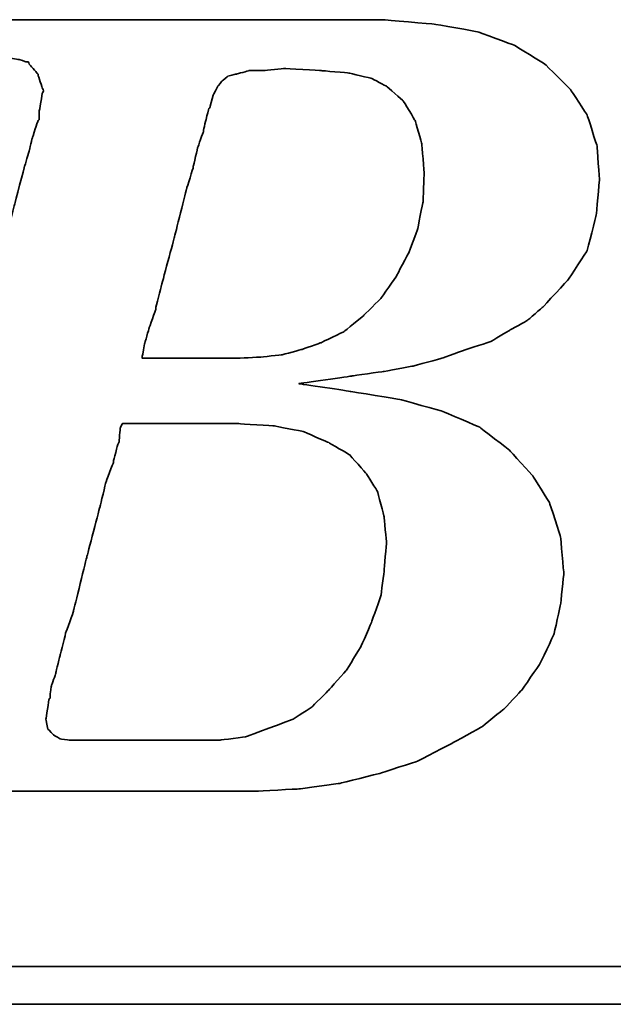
# Model space of a CAD drawing. Header units: millimetres. Extents: x 734 to 1053, y 80 to 189.
# Tile 31 of 51: x 977.2 to 978.6, y 114.87 to 117.2. Entities that reach past the tile are written whole.
import ezdxf

# ---------------------------------------------------------------- set-up
doc = ezdxf.new("R2010")
doc.units = ezdxf.units.MM
doc.header["$LTSCALE"] = 0.15
doc.layers.add('DIM', color=4, linetype='CONTINUOUS')
doc.layers.add('layer 1', color=7, linetype='CONTINUOUS')

# ---------------------------------------------------------------- blocks, each defined once
blk = doc.blocks.new('TBI MOTION logo(完整正式版)')
at = {"layer": 'layer 1', "color": 22, "lineweight": 35}
for points, knots in [([(-64.65375, -6.86375), (-64.65375, -6.86375), (-64.84375, -7.29625), (-64.84375, -7.29625), (-64.84375, -7.29625), (-64.84375, -7.29625), (-64.86875, -7.34375), (-64.86875, -7.34375), (-64.86875, -7.34375), (-64.86875, -7.34375), (-64.86875, -7.36875), (-64.86875, -7.36875), (-64.86875, -7.36875), (-64.86875, -7.36875), (-65.15375, -7.65375), (-65.15375, -7.65375), (-65.15375, -7.65375), (-65.15375, -7.65375), (-65.17875, -7.65375), (-65.17875, -7.65375), (-65.17875, -7.65375), (-65.17875, -7.65375), (-65.20375, -7.67875), (-65.20375, -7.67875), (-65.20375, -7.67875), (-65.20375, -7.67875), (-65.58875, -7.87125), (-65.58875, -7.87125), (-65.58875, -7.87125), (-65.58875, -7.87125), (-65.63375, -7.87125), (-65.63375, -7.87125), (-65.63375, -7.87125), (-65.63375, -7.87125), (-65.65875, -7.89375), (-65.65875, -7.89375), (-65.65875, -7.89375), (-65.65875, -7.89375), (-66.09375, -7.94375), (-66.09375, -7.94375), (-66.09375, -7.94375), (-66.09375, -7.94375), (-66.11375, -7.94375), (-66.11375, -7.94375), (-66.11375, -7.94375), (-66.11375, -7.94375), (-66.16375, -7.94375), (-66.16375, -7.94375), (-66.16375, -7.94375), (-66.16375, -7.94375), (-66.30875, -7.94375), (-66.30875, -7.94375), (-66.30875, -7.94375), (-66.30875, -7.94375), (-66.69375, -7.94375), (-66.69375, -7.94375), (-66.69375, -7.94375), (-66.69375, -7.94375), (-67.07375, -7.94375), (-67.07375, -7.94375), (-67.07375, -7.94375), (-67.07375, -7.94375), (-67.12375, -7.94375), (-67.12375, -7.94375), (-67.12375, -7.94375), (-67.12375, -7.94375), (-67.12375, -7.96625), (-67.12375, -7.96625), (-67.12375, -7.96625), (-67.12375, -7.96625), (-67.14875, -7.99125), (-67.14875, -7.99125), (-67.14875, -7.99125), (-67.14875, -7.99125), (-67.24375, -8.34875), (-67.24375, -8.34875), (-67.24375, -8.34875), (-67.24375, -8.34875), (-67.31375, -8.68625), (-67.31375, -8.68625), (-67.31375, -8.68625), (-67.31375, -8.68625), (-67.26875, -8.68625), (-67.26875, -8.68625), (-67.26875, -8.68625), (-67.26875, -8.68625), (-67.07375, -8.68625), (-67.07375, -8.68625), (-67.07375, -8.68625), (-67.07375, -8.68625), (-66.54875, -8.68625), (-66.54875, -8.68625), (-66.54875, -8.68625), (-66.54875, -8.68625), (-65.82625, -8.68625), (-65.82625, -8.68625), (-65.82625, -8.68625), (-65.82625, -8.68625), (-65.01375, -8.68625), (-65.01375, -8.68625), (-65.01375, -8.68625), (-65.01375, -8.68625), (-64.05375, -8.68625), (-64.05375, -8.68625), (-64.05375, -8.68625), (-64.05375, -8.68625), (-62.08375, -8.68625), (-62.08375, -8.68625), (-62.08375, -8.68625), (-62.08375, -8.68625), (-60.06875, -8.68625), (-60.06875, -8.68625), (-60.06875, -8.68625), (-60.06875, -8.68625), (-59.10875, -8.68625), (-59.10875, -8.68625), (-59.10875, -8.68625), (-59.10875, -8.68625), (-58.29375, -8.68625), (-58.29375, -8.68625), (-58.29375, -8.68625), (-58.29375, -8.68625), (-57.57375, -8.68625), (-57.57375, -8.68625), (-57.57375, -8.68625), (-57.57375, -8.68625), (-57.04875, -8.68625), (-57.04875, -8.68625), (-57.04875, -8.68625), (-57.04875, -8.68625), (-56.85375, -8.68625), (-56.85375, -8.68625), (-56.85375, -8.68625), (-56.85375, -8.68625), (-56.70875, -8.68625), (-56.70875, -8.68625), (-56.70875, -8.68625), (-56.70875, -8.68625), (-56.61375, -8.68625), (-56.61375, -8.68625), (-56.61375, -8.68625), (-56.61375, -8.68625), (-56.56875, -8.68625), (-56.56875, -8.68625), (-56.56875, -8.68625), (-56.56875, -8.68625), (-55.65375, -8.63875), (-55.65375, -8.63875), (-55.65375, -8.63875), (-55.65375, -8.63875), (-54.76875, -8.51875), (-54.76875, -8.51875), (-54.76875, -8.51875), (-54.76875, -8.51875), (-53.90375, -8.30375), (-53.90375, -8.30375), (-53.90375, -8.30375), (-53.90375, -8.30375), (-53.08875, -8.03875), (-53.08875, -8.03875), (-53.08875, -8.03875), (-53.08875, -8.03875), (-52.34375, -7.65375), (-52.34375, -7.65375), (-52.34375, -7.65375), (-52.34375, -7.65375), (-51.69875, -7.29625), (-51.69875, -7.29625), (-51.69875, -7.29625), (-51.69875, -7.29625), (-51.21875, -6.91125), (-51.21875, -6.91125), (-51.21875, -6.91125), (-51.21875, -6.91125), (-50.83375, -6.50375), (-50.83375, -6.50375), (-50.83375, -6.50375), (-50.83375, -6.50375), (-50.44875, -5.94875), (-50.44875, -5.94875), (-50.44875, -5.94875), (-50.44875, -5.94875), (-50.13875, -5.30375), (-50.13875, -5.30375), (-50.13875, -5.30375), (-50.13875, -5.30375), (-49.99375, -4.65375), (-49.99375, -4.65375), (-49.99375, -4.65375), (-49.99375, -4.65375), (-49.92375, -3.98375), (-49.92375, -3.98375), (-49.92375, -3.98375), (-49.92375, -3.98375), (-49.99375, -3.19374), (-49.99375, -3.19374), (-49.99375, -3.19374), (-49.99375, -3.19374), (-50.23374, -2.44874), (-50.23374, -2.44874), (-50.23374, -2.44874), (-50.23374, -2.44874), (-50.59375, -1.87374), (-50.59375, -1.87374), (-50.59375, -1.87374), (-50.59375, -1.87374), (-51.09875, -1.31874), (-51.09875, -1.31874), (-51.09875, -1.31874), (-51.09875, -1.31874), (-51.74375, -0.81875), (-51.74375, -0.81875), (-51.74375, -0.81875), (-51.74375, -0.81875), (-52.53875, -0.48125), (-52.53875, -0.48125), (-52.53875, -0.48125), (-52.53875, -0.48125), (-53.47375, -0.21875), (-53.47375, -0.21875), (-53.47375, -0.21875), (-53.47375, -0.21875), (-54.52875, -0.04874), (-54.52875, -0.04874), (-54.52875, -0.04874), (-54.52875, -0.04874), (-55.65375, 0.12125), (-55.65375, 0.12125), (-55.65375, 0.12125), (-55.65375, 0.12125), (-54.50375, 0.28624), (-54.50375, 0.28624), (-54.50375, 0.28624), (-54.50375, 0.28624), (-53.83375, 0.38124), (-53.83375, 0.38124), (-53.83375, 0.38124), (-53.83375, 0.38124), (-53.18375, 0.50125), (-53.18375, 0.50125), (-53.18375, 0.50125), (-53.18375, 0.50125), (-52.55875, 0.66874), (-52.55875, 0.66874), (-52.55875, 0.66874), (-52.55875, 0.66874), (-52.03375, 0.86124), (-52.03375, 0.86124), (-52.03375, 0.86124), (-52.03375, 0.86124), (-51.50374, 1.03124), (-51.50374, 1.03124), (-51.50374, 1.03124), (-51.50374, 1.03124), (-51.09875, 1.27125), (-51.09875, 1.27125), (-51.09875, 1.27125), (-51.09875, 1.27125), (-50.71375, 1.48624), (-50.71375, 1.48624), (-50.71375, 1.48624), (-50.71375, 1.48624), (-50.37625, 1.77625), (-50.37625, 1.77625), (-50.37625, 1.77625), (-50.37625, 1.77625), (-49.82375, 2.37625), (-49.82375, 2.37625), (-49.82375, 2.37625), (-49.82375, 2.37625), (-49.41875, 2.99625), (-49.41875, 2.99625), (-49.41875, 2.99625), (-49.41875, 2.99625), (-49.22375, 3.76625), (-49.22375, 3.76625), (-49.22375, 3.76625), (-49.22375, 3.76625), (-49.15375, 4.50874), (-49.15375, 4.50874), (-49.15375, 4.50874), (-49.15375, 4.50874), (-49.20375, 5.25125), (-49.20375, 5.25125), (-49.20375, 5.25125), (-49.20375, 5.25125), (-49.41875, 5.92625), (-49.41875, 5.92625), (-49.41875, 5.92625), (-49.41875, 5.92625), (-49.77875, 6.47625), (-49.77875, 6.47625), (-49.77875, 6.47625), (-49.77875, 6.47625), (-50.33125, 7.02624), (-50.33125, 7.02624), (-50.33125, 7.02624), (-50.33125, 7.02624), (-51.00125, 7.43625), (-51.00125, 7.43625), (-51.00125, 7.43625), (-51.00125, 7.43625), (-51.79375, 7.72625), (-51.79375, 7.72625), (-51.79375, 7.72625), (-51.79375, 7.72625), (-52.72875, 7.89124), (-52.72875, 7.89124), (-52.72875, 7.89124), (-52.72875, 7.89124), (-53.83375, 7.98625), (-53.83375, 7.98625), (-53.83375, 7.98625), (-53.83375, 7.98625), (-53.92875, 7.98625), (-53.92875, 7.98625), (-53.92875, 7.98625), (-53.92875, 7.98625), (-54.26375, 7.98625), (-54.26375, 7.98625), (-54.26375, 7.98625), (-54.26375, 7.98625), (-54.74375, 7.98625), (-54.74375, 7.98625), (-54.74375, 7.98625), (-54.74375, 7.98625), (-55.36875, 7.98625), (-55.36875, 7.98625), (-55.36875, 7.98625), (-55.36875, 7.98625), (-56.13375, 7.98625), (-56.13375, 7.98625), (-56.13375, 7.98625), (-56.13375, 7.98625), (-56.94875, 7.98625), (-56.94875, 7.98625), (-56.94875, 7.98625), (-56.94875, 7.98625), (-58.77625, 7.98625), (-58.77625, 7.98625), (-58.77625, 7.98625), (-58.77625, 7.98625), (-60.59875, 7.98625), (-60.59875, 7.98625), (-60.59875, 7.98625), (-60.59875, 7.98625), (-61.41375, 7.98625), (-61.41375, 7.98625), (-61.41375, 7.98625), (-61.41375, 7.98625), (-62.17875, 7.98625), (-62.17875, 7.98625), (-62.17875, 7.98625), (-62.17875, 7.98625), (-62.80375, 7.98625), (-62.80375, 7.98625), (-62.80375, 7.98625), (-62.80375, 7.98625), (-63.30625, 7.98625), (-63.30625, 7.98625), (-63.30625, 7.98625), (-63.30625, 7.98625), (-63.57375, 7.98625), (-63.57375, 7.98625), (-63.57375, 7.98625), (-63.57375, 7.98625), (-63.57375, 7.96375), (-63.57375, 7.96375), (-63.57375, 7.96375), (-63.57375, 7.96375), (-63.59875, 7.94125), (-63.59875, 7.94125), (-63.59875, 7.94125), (-63.59875, 7.94125), (-63.69375, 7.55625), (-63.69375, 7.55625), (-63.69375, 7.55625), (-63.69375, 7.55625), (-63.76375, 7.24624), (-63.76375, 7.24624), (-63.76375, 7.24624), (-63.76375, 7.24624), (-63.23875, 7.24624), (-63.23875, 7.24624), (-63.23875, 7.24624), (-63.23875, 7.24624), (-62.75875, 7.24624), (-62.75875, 7.24624), (-62.75875, 7.24624), (-62.75875, 7.24624), (-62.61125, 7.24624), (-62.61125, 7.24624), (-62.61125, 7.24624), (-62.61125, 7.24624), (-62.56625, 7.24624), (-62.56625, 7.24624), (-62.56625, 7.24624), (-62.56625, 7.24624), (-62.22875, 7.24624), (-62.22875, 7.24624), (-62.22875, 7.24624), (-62.22875, 7.24624), (-62.20375, 7.24624), (-62.20375, 7.24624), (-62.20375, 7.24624), (-62.20375, 7.24624), (-62.17875, 7.21875), (-62.17875, 7.21875), (-62.17875, 7.21875), (-62.17875, 7.21875), (-61.96375, 7.17125), (-61.96375, 7.17125), (-61.96375, 7.17125), (-61.96375, 7.17125), (-61.72375, 7.12624), (-61.72375, 7.12624), (-61.72375, 7.12624), (-61.72375, 7.12624), (-61.70375, 7.12624), (-61.70375, 7.12624), (-61.70375, 7.12624), (-61.70375, 7.12624), (-61.55875, 7.07624), (-61.55875, 7.07624), (-61.55875, 7.07624), (-61.55875, 7.07624), (-61.50875, 7.07624), (-61.50875, 7.07624), (-61.50875, 7.07624), (-61.50875, 7.07624), (-61.48375, 7.02624), (-61.48375, 7.02624), (-61.48375, 7.02624), (-61.48375, 7.02624), (-61.31875, 6.83375), (-61.31875, 6.83375), (-61.31875, 6.83375), (-61.31875, 6.83375), (-61.29375, 6.81125), (-61.29375, 6.81125), (-61.29375, 6.81125), (-61.29375, 6.81125), (-61.29375, 6.78625), (-61.29375, 6.78625), (-61.29375, 6.78625), (-61.29375, 6.78625), (-61.19875, 6.50124), (-61.19875, 6.50124), (-61.19875, 6.50124), (-61.19875, 6.50124), (-61.17375, 6.45124), (-61.17375, 6.45124), (-61.17375, 6.45124), (-61.17375, 6.45124), (-61.19875, 6.40625), (-61.19875, 6.40625), (-61.19875, 6.40625), (-61.19875, 6.40625), (-61.26875, 5.99624), (-61.26875, 5.99624), (-61.26875, 5.99624), (-61.26875, 5.99624), (-61.26875, 5.85125), (-61.26875, 5.85125), (-61.26875, 5.85125), (-61.26875, 5.85125), (-61.26875, 5.82625), (-61.26875, 5.82625), (-61.26875, 5.82625), (-61.26875, 5.82625), (-61.29375, 5.80625), (-61.29375, 5.80625), (-61.29375, 5.80625), (-61.29375, 5.80625), (-61.34125, 5.66125), (-61.34125, 5.66125), (-61.34125, 5.66125), (-61.34125, 5.66125), (-61.41375, 5.44625), (-61.41375, 5.44625), (-61.41375, 5.44625), (-61.41375, 5.44625), (-61.48375, 5.15625), (-61.48375, 5.15625), (-61.48375, 5.15625), (-61.48375, 5.15625), (-61.58375, 4.82124), (-61.58375, 4.82124), (-61.58375, 4.82124), (-61.58375, 4.82124), (-61.79875, 4.00375), (-61.79875, 4.00375), (-61.79875, 4.00375), (-61.79875, 4.00375), (-62.05875, 2.99625), (-62.05875, 2.99625), (-62.05875, 2.99625), (-62.05875, 2.99625), (-62.34875, 1.91625), (-62.34875, 1.91625), (-62.34875, 1.91625), (-62.34875, 1.91625), (-62.97375, -0.41124), (-62.97375, -0.41124), (-62.97375, -0.41124), (-62.97375, -0.41124), (-63.59875, -2.75875), (-63.59875, -2.75875), (-63.59875, -2.75875), (-63.59875, -2.75875), (-63.88375, -3.86374), (-63.88375, -3.86374), (-63.88375, -3.86374), (-63.88375, -3.86374), (-64.14875, -4.82374), (-64.14875, -4.82374), (-64.14875, -4.82374), (-64.14875, -4.82374), (-64.36375, -5.64125), (-64.36375, -5.64125), (-64.36375, -5.64125), (-64.36375, -5.64125), (-64.43625, -5.97625), (-64.43625, -5.97625), (-64.43625, -5.97625), (-64.43625, -5.97625), (-64.50875, -6.28625), (-64.50875, -6.28625), (-64.50875, -6.28625), (-64.50875, -6.28625), (-64.50875, -6.30875), (-64.50875, -6.30875), (-64.50875, -6.30875), (-64.50875, -6.30875), (-64.57875, -6.50375), (-64.57875, -6.50375), (-64.57875, -6.50375), (-64.57875, -6.50375), (-64.62875, -6.69625), (-64.62875, -6.69625), (-64.62875, -6.69625), (-64.62875, -6.69625), (-64.62875, -6.76875), (-64.62875, -6.76875), (-64.62875, -6.76875), (-64.62875, -6.76875), (-64.62875, -6.81375), (-64.62875, -6.81375), (-64.62875, -6.81375), (-64.62875, -6.81375), (-64.62875, -6.83875), (-64.62875, -6.83875), (-64.62875, -6.83875), (-64.62875, -6.83875), (-64.65375, -6.86375), (-64.65375, -6.86375)], [0, 0, 0, 0, 0.00719424, 0.00719424, 0.00719424, 0.00719425, 0.01438849, 0.01438849, 0.01438849, 0.0143885, 0.02158273, 0.02158273, 0.02158273, 0.02158274, 0.02877698, 0.02877698, 0.02877698, 0.02877699, 0.03597122, 0.03597122, 0.03597122, 0.03597123, 0.04316547, 0.04316547, 0.04316547, 0.04316548, 0.05035971, 0.05035971, 0.05035971, 0.05035972, 0.05755396, 0.05755396, 0.05755396, 0.05755397, 0.0647482, 0.0647482, 0.0647482, 0.06474821, 0.07194245, 0.07194245, 0.07194245, 0.07194246, 0.07913669, 0.07913669, 0.07913669, 0.0791367, 0.08633094, 0.08633094, 0.08633094, 0.08633095, 0.09352518, 0.09352518, 0.09352518, 0.09352519, 0.10071942, 0.10071942, 0.10071942, 0.10071943, 0.10791367, 0.10791367, 0.10791367, 0.10791368, 0.11510791, 0.11510791, 0.11510791, 0.11510792, 0.12230216, 0.12230216, 0.12230216, 0.12230217, 0.1294964, 0.1294964, 0.1294964, 0.12949641, 0.13669065, 0.13669065, 0.13669065, 0.13669066, 0.14388489, 0.14388489, 0.14388489, 0.1438849, 0.15107914, 0.15107914, 0.15107914, 0.15107915, 0.15827338, 0.15827338, 0.15827338, 0.15827339, 0.16546763, 0.16546763, 0.16546763, 0.16546764, 0.17266187, 0.17266187, 0.17266187, 0.17266188, 0.17985612, 0.17985612, 0.17985612, 0.17985613, 0.18705036, 0.18705036, 0.18705036, 0.18705037, 0.1942446, 0.1942446, 0.1942446, 0.19424461, 0.20143885, 0.20143885, 0.20143885, 0.20143886, 0.20863309, 0.20863309, 0.20863309, 0.2086331, 0.21582734, 0.21582734, 0.21582734, 0.21582735, 0.22302158, 0.22302158, 0.22302158, 0.22302159, 0.23021583, 0.23021583, 0.23021583, 0.23021584, 0.23741007, 0.23741007, 0.23741007, 0.23741008, 0.24460432, 0.24460432, 0.24460432, 0.24460433, 0.25179856, 0.25179856, 0.25179856, 0.25179857, 0.25899281, 0.25899281, 0.25899281, 0.25899282, 0.26618705, 0.26618705, 0.26618705, 0.26618706, 0.27338129, 0.27338129, 0.27338129, 0.2733813, 0.28057554, 0.28057554, 0.28057554, 0.28057555, 0.28776978, 0.28776978, 0.28776978, 0.28776979, 0.29496403, 0.29496403, 0.29496403, 0.29496404, 0.30215827, 0.30215827, 0.30215827, 0.30215828, 0.30935252, 0.30935252, 0.30935252, 0.30935253, 0.31654676, 0.31654676, 0.31654676, 0.31654677, 0.32374101, 0.32374101, 0.32374101, 0.32374102, 0.33093525, 0.33093525, 0.33093525, 0.33093526, 0.3381295, 0.3381295, 0.3381295, 0.33812951, 0.34532374, 0.34532374, 0.34532374, 0.34532375, 0.35251799, 0.35251799, 0.35251799, 0.352518, 0.35971223, 0.35971223, 0.35971223, 0.35971224, 0.36690647, 0.36690647, 0.36690647, 0.36690648, 0.37410072, 0.37410072, 0.37410072, 0.37410073, 0.38129496, 0.38129496, 0.38129496, 0.38129497, 0.38848921, 0.38848921, 0.38848921, 0.38848922, 0.39568345, 0.39568345, 0.39568345, 0.39568346, 0.4028777, 0.4028777, 0.4028777, 0.40287771, 0.41007194, 0.41007194, 0.41007194, 0.41007195, 0.41726619, 0.41726619, 0.41726619, 0.4172662, 0.42446043, 0.42446043, 0.42446043, 0.42446044, 0.43165468, 0.43165468, 0.43165468, 0.43165469, 0.43884892, 0.43884892, 0.43884892, 0.43884893, 0.44604317, 0.44604317, 0.44604317, 0.44604318, 0.45323741, 0.45323741, 0.45323741, 0.45323742, 0.46043165, 0.46043165, 0.46043165, 0.46043166, 0.4676259, 0.4676259, 0.4676259, 0.46762591, 0.47482014, 0.47482014, 0.47482014, 0.47482015, 0.48201439, 0.48201439, 0.48201439, 0.4820144, 0.48920863, 0.48920863, 0.48920863, 0.48920864, 0.49640288, 0.49640288, 0.49640288, 0.49640289, 0.50359712, 0.50359712, 0.50359712, 0.50359713, 0.51079137, 0.51079137, 0.51079137, 0.51079138, 0.51798561, 0.51798561, 0.51798561, 0.51798562, 0.52517986, 0.52517986, 0.52517986, 0.52517987, 0.5323741, 0.5323741, 0.5323741, 0.53237411, 0.53956835, 0.53956835, 0.53956835, 0.53956836, 0.54676259, 0.54676259, 0.54676259, 0.5467626, 0.55395683, 0.55395683, 0.55395683, 0.55395684, 0.56115108, 0.56115108, 0.56115108, 0.56115109, 0.56834532, 0.56834532, 0.56834532, 0.56834533, 0.57553957, 0.57553957, 0.57553957, 0.57553958, 0.58273381, 0.58273381, 0.58273381, 0.58273382, 0.58992806, 0.58992806, 0.58992806, 0.58992807, 0.5971223, 0.5971223, 0.5971223, 0.59712231, 0.60431655, 0.60431655, 0.60431655, 0.60431656, 0.61151079, 0.61151079, 0.61151079, 0.6115108, 0.61870504, 0.61870504, 0.61870504, 0.61870505, 0.62589928, 0.62589928, 0.62589928, 0.62589929, 0.63309353, 0.63309353, 0.63309353, 0.63309354, 0.64028777, 0.64028777, 0.64028777, 0.64028778, 0.64748201, 0.64748201, 0.64748201, 0.64748202, 0.65467626, 0.65467626, 0.65467626, 0.65467627, 0.6618705, 0.6618705, 0.6618705, 0.66187051, 0.66906475, 0.66906475, 0.66906475, 0.66906476, 0.67625899, 0.67625899, 0.67625899, 0.676259, 0.68345324, 0.68345324, 0.68345324, 0.68345325, 0.69064748, 0.69064748, 0.69064748, 0.69064749, 0.69784173, 0.69784173, 0.69784173, 0.69784174, 0.70503597, 0.70503597, 0.70503597, 0.70503598, 0.71223022, 0.71223022, 0.71223022, 0.71223023, 0.71942446, 0.71942446, 0.71942446, 0.71942447, 0.72661871, 0.72661871, 0.72661871, 0.72661872, 0.73381295, 0.73381295, 0.73381295, 0.73381296, 0.74100719, 0.74100719, 0.74100719, 0.7410072, 0.74820144, 0.74820144, 0.74820144, 0.74820145, 0.75539568, 0.75539568, 0.75539568, 0.75539569, 0.76258993, 0.76258993, 0.76258993, 0.76258994, 0.76978417, 0.76978417, 0.76978417, 0.76978418, 0.77697842, 0.77697842, 0.77697842, 0.77697843, 0.78417266, 0.78417266, 0.78417266, 0.78417267, 0.79136691, 0.79136691, 0.79136691, 0.79136692, 0.79856115, 0.79856115, 0.79856115, 0.79856116, 0.8057554, 0.8057554, 0.8057554, 0.80575541, 0.81294964, 0.81294964, 0.81294964, 0.81294965, 0.82014388, 0.82014388, 0.82014388, 0.82014389, 0.82733813, 0.82733813, 0.82733813, 0.82733814, 0.83453237, 0.83453237, 0.83453237, 0.83453238, 0.84172662, 0.84172662, 0.84172662, 0.84172663, 0.84892086, 0.84892086, 0.84892086, 0.84892087, 0.85611511, 0.85611511, 0.85611511, 0.85611512, 0.86330935, 0.86330935, 0.86330935, 0.86330936, 0.8705036, 0.8705036, 0.8705036, 0.87050361, 0.87769784, 0.87769784, 0.87769784, 0.87769785, 0.88489209, 0.88489209, 0.88489209, 0.8848921, 0.89208633, 0.89208633, 0.89208633, 0.89208634, 0.89928058, 0.89928058, 0.89928058, 0.89928059, 0.90647482, 0.90647482, 0.90647482, 0.90647483, 0.91366906, 0.91366906, 0.91366906, 0.91366907, 0.92086331, 0.92086331, 0.92086331, 0.92086332, 0.92805755, 0.92805755, 0.92805755, 0.92805756, 0.9352518, 0.9352518, 0.9352518, 0.93525181, 0.94244604, 0.94244604, 0.94244604, 0.94244605, 0.94964029, 0.94964029, 0.94964029, 0.9496403, 0.95683453, 0.95683453, 0.95683453, 0.95683454, 0.96402878, 0.96402878, 0.96402878, 0.96402879, 0.97122302, 0.97122302, 0.97122302, 0.97122303, 0.97841727, 0.97841727, 0.97841727, 0.97841728, 0.98561151, 0.98561151, 0.98561151, 0.98561152, 0.99280576, 0.99280576, 0.99280576, 0.99280577, 1, 1, 1, 1]), ([(-57.50375, 6.35625), (-57.50375, 6.35625), (-57.57375, 6.11625), (-57.57375, 6.11625), (-57.57375, 6.11625), (-57.57375, 6.11625), (-57.57375, 6.09125), (-57.57375, 6.09125), (-57.57375, 6.09125), (-57.57375, 6.09125), (-57.59875, 6.06625), (-57.59875, 6.06625), (-57.59875, 6.06625), (-57.59875, 6.06625), (-57.64875, 5.87625), (-57.64875, 5.87625), (-57.64875, 5.87625), (-57.64875, 5.87625), (-57.71875, 5.58875), (-57.71875, 5.58875), (-57.71875, 5.58875), (-57.71875, 5.58875), (-57.71875, 5.56625), (-57.71875, 5.56625), (-57.71875, 5.56625), (-57.71875, 5.56625), (-57.83875, 5.23125), (-57.83875, 5.23125), (-57.83875, 5.23125), (-57.83875, 5.23125), (-57.93625, 4.82124), (-57.93625, 4.82124), (-57.93625, 4.82124), (-57.93625, 4.82124), (-57.93625, 4.79624), (-57.93625, 4.79624), (-57.93625, 4.79624), (-57.93625, 4.79624), (-58.07875, 4.34125), (-58.07875, 4.34125), (-58.07875, 4.34125), (-58.07875, 4.34125), (-58.34375, 3.28625), (-58.34375, 3.28625), (-58.34375, 3.28625), (-58.34375, 3.28625), (-58.62875, 2.23124), (-58.62875, 2.23124), (-58.62875, 2.23124), (-58.62875, 2.23124), (-58.74875, 1.75125), (-58.74875, 1.75125), (-58.74875, 1.75125), (-58.74875, 1.75125), (-58.74875, 1.72625), (-58.74875, 1.72625), (-58.74875, 1.72625), (-58.74875, 1.72625), (-58.89375, 1.31625), (-58.89375, 1.31625), (-58.89375, 1.31625), (-58.89375, 1.31625), (-58.98875, 0.98124), (-58.98875, 0.98124), (-58.98875, 0.98124), (-58.98875, 0.98124), (-59.03875, 0.71625), (-59.03875, 0.71625), (-59.03875, 0.71625), (-59.03875, 0.71625), (-59.03875, 0.66874), (-59.03875, 0.66874), (-59.03875, 0.66874), (-59.03875, 0.66874), (-58.91875, 0.66874), (-58.91875, 0.66874), (-58.91875, 0.66874), (-58.91875, 0.66874), (-58.53375, 0.66874), (-58.53375, 0.66874), (-58.53375, 0.66874), (-58.53375, 0.66874), (-58.10375, 0.66874), (-58.10375, 0.66874), (-58.10375, 0.66874), (-58.10375, 0.66874), (-57.66875, 0.66874), (-57.66875, 0.66874), (-57.66875, 0.66874), (-57.66875, 0.66874), (-57.33375, 0.66874), (-57.33375, 0.66874), (-57.33375, 0.66874), (-57.33375, 0.66874), (-57.09375, 0.66874), (-57.09375, 0.66874), (-57.09375, 0.66874), (-57.09375, 0.66874), (-56.99875, 0.66874), (-56.99875, 0.66874), (-56.99875, 0.66874), (-56.99875, 0.66874), (-56.49375, 0.69374), (-56.49375, 0.69374), (-56.49375, 0.69374), (-56.49375, 0.69374), (-56.01375, 0.74374), (-56.01375, 0.74374), (-56.01375, 0.74374), (-56.01375, 0.74374), (-55.58375, 0.86124), (-55.58375, 0.86124), (-55.58375, 0.86124), (-55.58375, 0.86124), (-55.17375, 1.00624), (-55.17375, 1.00624), (-55.17375, 1.00624), (-55.17375, 1.00624), (-54.67375, 1.24625), (-54.67375, 1.24625), (-54.67375, 1.24625), (-54.67375, 1.24625), (-54.26375, 1.58124), (-54.26375, 1.58124), (-54.26375, 1.58124), (-54.26375, 1.58124), (-53.87875, 1.96374), (-53.87875, 1.96374), (-53.87875, 1.96374), (-53.87875, 1.96374), (-53.54375, 2.44625), (-53.54375, 2.44625), (-53.54375, 2.44625), (-53.54375, 2.44625), (-53.27875, 2.95125), (-53.27875, 2.95125), (-53.27875, 2.95125), (-53.27875, 2.95125), (-53.08875, 3.45124), (-53.08875, 3.45124), (-53.08875, 3.45124), (-53.08875, 3.45124), (-52.96875, 4.05124), (-52.96875, 4.05124), (-52.96875, 4.05124), (-52.96875, 4.05124), (-52.94375, 4.65125), (-52.94375, 4.65125), (-52.94375, 4.65125), (-52.94375, 4.65125), (-52.99375, 5.30125), (-52.99375, 5.30125), (-52.99375, 5.30125), (-52.99375, 5.30125), (-53.13875, 5.80625), (-53.13875, 5.80625), (-53.13875, 5.80625), (-53.13875, 5.80625), (-53.39875, 6.23625), (-53.39875, 6.23625), (-53.39875, 6.23625), (-53.39875, 6.23625), (-53.75875, 6.54875), (-53.75875, 6.54875), (-53.75875, 6.54875), (-53.75875, 6.54875), (-54.07375, 6.71625), (-54.07375, 6.71625), (-54.07375, 6.71625), (-54.07375, 6.71625), (-54.57375, 6.83375), (-54.57375, 6.83375), (-54.57375, 6.83375), (-54.57375, 6.83375), (-55.17375, 6.88625), (-55.17375, 6.88625), (-55.17375, 6.88625), (-55.17375, 6.88625), (-55.96875, 6.93125), (-55.96875, 6.93125), (-55.96875, 6.93125), (-55.96875, 6.93125), (-56.39875, 6.88625), (-56.39875, 6.88625), (-56.39875, 6.88625), (-56.39875, 6.88625), (-56.42125, 6.88625), (-56.42125, 6.88625), (-56.42125, 6.88625), (-56.42125, 6.88625), (-56.73375, 6.88625), (-56.73375, 6.88625), (-56.73375, 6.88625), (-56.73375, 6.88625), (-56.99875, 6.81125), (-56.99875, 6.81125), (-56.99875, 6.81125), (-56.99875, 6.81125), (-57.02375, 6.81125), (-57.02375, 6.81125), (-57.02375, 6.81125), (-57.02375, 6.81125), (-57.18875, 6.76625), (-57.18875, 6.76625), (-57.18875, 6.76625), (-57.18875, 6.76625), (-57.30875, 6.66625), (-57.30875, 6.66625), (-57.30875, 6.66625), (-57.30875, 6.66625), (-57.40875, 6.54875), (-57.40875, 6.54875), (-57.40875, 6.54875), (-57.40875, 6.54875), (-57.50375, 6.35625), (-57.50375, 6.35625)], [0, 0, 0, 0, 0.01851852, 0.01851852, 0.01851852, 0.01851853, 0.03703704, 0.03703704, 0.03703704, 0.03703705, 0.05555556, 0.05555556, 0.05555556, 0.05555557, 0.07407407, 0.07407407, 0.07407407, 0.07407408, 0.09259259, 0.09259259, 0.09259259, 0.0925926, 0.11111111, 0.11111111, 0.11111111, 0.11111112, 0.12962963, 0.12962963, 0.12962963, 0.12962964, 0.14814815, 0.14814815, 0.14814815, 0.14814816, 0.16666667, 0.16666667, 0.16666667, 0.16666668, 0.18518519, 0.18518519, 0.18518519, 0.1851852, 0.2037037, 0.2037037, 0.2037037, 0.20370371, 0.22222222, 0.22222222, 0.22222222, 0.22222223, 0.24074074, 0.24074074, 0.24074074, 0.24074075, 0.25925926, 0.25925926, 0.25925926, 0.25925927, 0.27777778, 0.27777778, 0.27777778, 0.27777779, 0.2962963, 0.2962963, 0.2962963, 0.29629631, 0.31481481, 0.31481481, 0.31481481, 0.31481482, 0.33333333, 0.33333333, 0.33333333, 0.33333334, 0.35185185, 0.35185185, 0.35185185, 0.35185186, 0.37037037, 0.37037037, 0.37037037, 0.37037038, 0.38888889, 0.38888889, 0.38888889, 0.3888889, 0.40740741, 0.40740741, 0.40740741, 0.40740742, 0.42592593, 0.42592593, 0.42592593, 0.42592594, 0.44444444, 0.44444444, 0.44444444, 0.44444445, 0.46296296, 0.46296296, 0.46296296, 0.46296297, 0.48148148, 0.48148148, 0.48148148, 0.48148149, 0.5, 0.5, 0.5, 0.50000001, 0.51851852, 0.51851852, 0.51851852, 0.51851853, 0.53703704, 0.53703704, 0.53703704, 0.53703705, 0.55555556, 0.55555556, 0.55555556, 0.55555557, 0.57407407, 0.57407407, 0.57407407, 0.57407408, 0.59259259, 0.59259259, 0.59259259, 0.5925926, 0.61111111, 0.61111111, 0.61111111, 0.61111112, 0.62962963, 0.62962963, 0.62962963, 0.62962964, 0.64814815, 0.64814815, 0.64814815, 0.64814816, 0.66666667, 0.66666667, 0.66666667, 0.66666668, 0.68518519, 0.68518519, 0.68518519, 0.6851852, 0.7037037, 0.7037037, 0.7037037, 0.70370371, 0.72222222, 0.72222222, 0.72222222, 0.72222223, 0.74074074, 0.74074074, 0.74074074, 0.74074075, 0.75925926, 0.75925926, 0.75925926, 0.75925927, 0.77777778, 0.77777778, 0.77777778, 0.77777779, 0.7962963, 0.7962963, 0.7962963, 0.79629631, 0.81481481, 0.81481481, 0.81481481, 0.81481482, 0.83333333, 0.83333333, 0.83333333, 0.83333334, 0.85185185, 0.85185185, 0.85185185, 0.85185186, 0.87037037, 0.87037037, 0.87037037, 0.87037038, 0.88888889, 0.88888889, 0.88888889, 0.8888889, 0.90740741, 0.90740741, 0.90740741, 0.90740742, 0.92592593, 0.92592593, 0.92592593, 0.92592594, 0.94444444, 0.94444444, 0.94444444, 0.94444445, 0.96296296, 0.96296296, 0.96296296, 0.96296297, 0.98148148, 0.98148148, 0.98148148, 0.98148149, 1, 1, 1, 1]), ([(-61.03125, -6.57375), (-61.03125, -6.57375), (-61.03125, -6.67125), (-61.03125, -6.67125), (-61.03125, -6.67125), (-61.03125, -6.67125), (-61.05375, -6.69625), (-61.05375, -6.69625), (-61.05375, -6.69625), (-61.05375, -6.69625), (-61.12375, -7.12875), (-61.12375, -7.12875), (-61.12375, -7.12875), (-61.12375, -7.12875), (-61.07875, -7.34375), (-61.07875, -7.34375), (-61.07875, -7.34375), (-61.07875, -7.34375), (-60.93375, -7.48875), (-60.93375, -7.48875), (-60.93375, -7.48875), (-60.93375, -7.48875), (-60.81375, -7.55625), (-60.81375, -7.55625), (-60.81375, -7.55625), (-60.81375, -7.55625), (-60.62375, -7.58375), (-60.62375, -7.58375), (-60.62375, -7.58375), (-60.62375, -7.58375), (-60.30875, -7.58375), (-60.30875, -7.58375), (-60.30875, -7.58375), (-60.30875, -7.58375), (-59.97375, -7.58375), (-59.97375, -7.58375), (-59.97375, -7.58375), (-59.97375, -7.58375), (-59.87875, -7.58375), (-59.87875, -7.58375), (-59.87875, -7.58375), (-59.87875, -7.58375), (-59.63625, -7.58375), (-59.63625, -7.58375), (-59.63625, -7.58375), (-59.63625, -7.58375), (-58.96875, -7.58375), (-58.96875, -7.58375), (-58.96875, -7.58375), (-58.96875, -7.58375), (-58.29375, -7.58375), (-58.29375, -7.58375), (-58.29375, -7.58375), (-58.29375, -7.58375), (-58.05375, -7.58375), (-58.05375, -7.58375), (-58.05375, -7.58375), (-58.05375, -7.58375), (-57.98375, -7.58375), (-57.98375, -7.58375), (-57.98375, -7.58375), (-57.98375, -7.58375), (-57.35875, -7.58375), (-57.35875, -7.58375), (-57.35875, -7.58375), (-57.35875, -7.58375), (-56.78375, -7.50875), (-56.78375, -7.50875), (-56.78375, -7.50875), (-56.78375, -7.50875), (-56.27875, -7.31875), (-56.27875, -7.31875), (-56.27875, -7.31875), (-56.27875, -7.31875), (-55.77375, -7.12875), (-55.77375, -7.12875), (-55.77375, -7.12875), (-55.77375, -7.12875), (-55.36875, -6.86375), (-55.36875, -6.86375), (-55.36875, -6.86375), (-55.36875, -6.86375), (-55.00875, -6.50375), (-55.00875, -6.50375), (-55.00875, -6.50375), (-55.00875, -6.50375), (-54.62375, -6.06875), (-54.62375, -6.06875), (-54.62375, -6.06875), (-54.62375, -6.06875), (-54.31375, -5.56875), (-54.31375, -5.56875), (-54.31375, -5.56875), (-54.31375, -5.56875), (-54.07375, -5.01625), (-54.07375, -5.01625), (-54.07375, -5.01625), (-54.07375, -5.01625), (-53.87875, -4.46374), (-53.87875, -4.46374), (-53.87875, -4.46374), (-53.87875, -4.46374), (-53.80875, -3.91375), (-53.80875, -3.91375), (-53.80875, -3.91375), (-53.80875, -3.91375), (-53.75875, -3.31375), (-53.75875, -3.31375), (-53.75875, -3.31375), (-53.75875, -3.31375), (-53.80875, -2.75875), (-53.80875, -2.75875), (-53.80875, -2.75875), (-53.80875, -2.75875), (-53.95375, -2.20875), (-53.95375, -2.20875), (-53.95375, -2.20875), (-53.95375, -2.20875), (-54.19375, -1.82625), (-54.19375, -1.82625), (-54.19375, -1.82625), (-54.19375, -1.82625), (-54.55375, -1.41875), (-54.55375, -1.41875), (-54.55375, -1.41875), (-54.55375, -1.41875), (-55.00875, -1.15125), (-55.00875, -1.15125), (-55.00875, -1.15125), (-55.00875, -1.15125), (-55.56125, -0.91375), (-55.56125, -0.91375), (-55.56125, -0.91375), (-55.56125, -0.91375), (-56.18125, -0.79375), (-56.18125, -0.79375), (-56.18125, -0.79375), (-56.18125, -0.79375), (-56.94875, -0.74374), (-56.94875, -0.74374), (-56.94875, -0.74374), (-56.94875, -0.74374), (-56.99875, -0.74374), (-56.99875, -0.74374), (-56.99875, -0.74374), (-56.99875, -0.74374), (-57.09375, -0.74374), (-57.09375, -0.74374), (-57.09375, -0.74374), (-57.09375, -0.74374), (-57.38375, -0.74374), (-57.38375, -0.74374), (-57.38375, -0.74374), (-57.38375, -0.74374), (-57.76875, -0.74374), (-57.76875, -0.74374), (-57.76875, -0.74374), (-57.76875, -0.74374), (-58.24625, -0.74374), (-58.24625, -0.74374), (-58.24625, -0.74374), (-58.24625, -0.74374), (-58.72875, -0.74374), (-58.72875, -0.74374), (-58.72875, -0.74374), (-58.72875, -0.74374), (-59.20875, -0.74374), (-59.20875, -0.74374), (-59.20875, -0.74374), (-59.20875, -0.74374), (-59.46875, -0.74374), (-59.46875, -0.74374), (-59.46875, -0.74374), (-59.46875, -0.74374), (-59.51625, -0.83875), (-59.51625, -0.83875), (-59.51625, -0.83875), (-59.51625, -0.83875), (-59.54375, -1.15125), (-59.54375, -1.15125), (-59.54375, -1.15125), (-59.54375, -1.15125), (-59.56375, -1.17874), (-59.56375, -1.17874), (-59.56375, -1.17874), (-59.56375, -1.17874), (-59.66375, -1.55875), (-59.66375, -1.55875), (-59.66375, -1.55875), (-59.66375, -1.55875), (-59.66375, -1.58375), (-59.66375, -1.58375), (-59.66375, -1.58375), (-59.66375, -1.58375), (-59.82875, -2.01874), (-59.82875, -2.01874), (-59.82875, -2.01874), (-59.82875, -2.01874), (-59.94875, -2.52125), (-59.94875, -2.52125), (-59.94875, -2.52125), (-59.94875, -2.52125), (-60.23875, -3.62375), (-60.23875, -3.62375), (-60.23875, -3.62375), (-60.23875, -3.62375), (-60.52375, -4.77624), (-60.52375, -4.77624), (-60.52375, -4.77624), (-60.52375, -4.77624), (-60.52375, -4.79874), (-60.52375, -4.79874), (-60.52375, -4.79874), (-60.52375, -4.79874), (-60.69125, -5.25375), (-60.69125, -5.25375), (-60.69125, -5.25375), (-60.69125, -5.25375), (-60.81375, -5.73625), (-60.81375, -5.73625), (-60.81375, -5.73625), (-60.81375, -5.73625), (-60.90875, -6.11875), (-60.90875, -6.11875), (-60.90875, -6.11875), (-60.90875, -6.11875), (-60.90875, -6.14375), (-60.90875, -6.14375), (-60.90875, -6.14375), (-60.90875, -6.14375), (-61.00375, -6.40875), (-61.00375, -6.40875), (-61.00375, -6.40875), (-61.00375, -6.40875), (-61.03125, -6.57375), (-61.03125, -6.57375)], [0, 0, 0, 0, 0.01694915, 0.01694915, 0.01694915, 0.01694916, 0.03389831, 0.03389831, 0.03389831, 0.03389832, 0.05084746, 0.05084746, 0.05084746, 0.05084747, 0.06779661, 0.06779661, 0.06779661, 0.06779662, 0.08474576, 0.08474576, 0.08474576, 0.08474577, 0.10169492, 0.10169492, 0.10169492, 0.10169493, 0.11864407, 0.11864407, 0.11864407, 0.11864408, 0.13559322, 0.13559322, 0.13559322, 0.13559323, 0.15254237, 0.15254237, 0.15254237, 0.15254238, 0.16949153, 0.16949153, 0.16949153, 0.16949154, 0.18644068, 0.18644068, 0.18644068, 0.18644069, 0.20338983, 0.20338983, 0.20338983, 0.20338984, 0.22033898, 0.22033898, 0.22033898, 0.22033899, 0.23728814, 0.23728814, 0.23728814, 0.23728815, 0.25423729, 0.25423729, 0.25423729, 0.2542373, 0.27118644, 0.27118644, 0.27118644, 0.27118645, 0.28813559, 0.28813559, 0.28813559, 0.2881356, 0.30508475, 0.30508475, 0.30508475, 0.30508476, 0.3220339, 0.3220339, 0.3220339, 0.32203391, 0.33898305, 0.33898305, 0.33898305, 0.33898306, 0.3559322, 0.3559322, 0.3559322, 0.35593221, 0.37288136, 0.37288136, 0.37288136, 0.37288137, 0.38983051, 0.38983051, 0.38983051, 0.38983052, 0.40677966, 0.40677966, 0.40677966, 0.40677967, 0.42372881, 0.42372881, 0.42372881, 0.42372882, 0.44067797, 0.44067797, 0.44067797, 0.44067798, 0.45762712, 0.45762712, 0.45762712, 0.45762713, 0.47457627, 0.47457627, 0.47457627, 0.47457628, 0.49152542, 0.49152542, 0.49152542, 0.49152543, 0.50847458, 0.50847458, 0.50847458, 0.50847459, 0.52542373, 0.52542373, 0.52542373, 0.52542374, 0.54237288, 0.54237288, 0.54237288, 0.54237289, 0.55932203, 0.55932203, 0.55932203, 0.55932204, 0.57627119, 0.57627119, 0.57627119, 0.5762712, 0.59322034, 0.59322034, 0.59322034, 0.59322035, 0.61016949, 0.61016949, 0.61016949, 0.6101695, 0.62711864, 0.62711864, 0.62711864, 0.62711865, 0.6440678, 0.6440678, 0.6440678, 0.64406781, 0.66101695, 0.66101695, 0.66101695, 0.66101696, 0.6779661, 0.6779661, 0.6779661, 0.67796611, 0.69491525, 0.69491525, 0.69491525, 0.69491526, 0.71186441, 0.71186441, 0.71186441, 0.71186442, 0.72881356, 0.72881356, 0.72881356, 0.72881357, 0.74576271, 0.74576271, 0.74576271, 0.74576272, 0.76271186, 0.76271186, 0.76271186, 0.76271187, 0.77966102, 0.77966102, 0.77966102, 0.77966103, 0.79661017, 0.79661017, 0.79661017, 0.79661018, 0.81355932, 0.81355932, 0.81355932, 0.81355933, 0.83050847, 0.83050847, 0.83050847, 0.83050848, 0.84745763, 0.84745763, 0.84745763, 0.84745764, 0.86440678, 0.86440678, 0.86440678, 0.86440679, 0.88135593, 0.88135593, 0.88135593, 0.88135594, 0.89830508, 0.89830508, 0.89830508, 0.89830509, 0.91525424, 0.91525424, 0.91525424, 0.91525425, 0.93220339, 0.93220339, 0.93220339, 0.9322034, 0.94915254, 0.94915254, 0.94915254, 0.94915255, 0.96610169, 0.96610169, 0.96610169, 0.9661017, 0.98305085, 0.98305085, 0.98305085, 0.98305086, 1, 1, 1, 1]), ([(75.90875, -9.47875), (75.90875, -9.47875), (75.90875, -12.28625), (75.90875, -12.28625), (75.90875, -12.28625), (75.90875, -12.28625), (75.90875, -12.47875), (75.90875, -12.47875), (75.90875, -12.47875), (75.90875, -12.47875), (75.71625, -12.47875), (75.71625, -12.47875), (75.71625, -12.47875), (75.71625, -12.47875), (-88.32875, -12.47875), (-88.32875, -12.47875), (-88.32875, -12.47875), (-88.32875, -12.47875), (-88.32875, -13.29375), (-88.32875, -13.29375), (-88.32875, -13.29375), (-88.32875, -13.29375), (82.89125, -13.29375), (82.89125, -13.29375), (82.89125, -13.29375), (82.89125, -13.29375), (75.90875, -9.47875), (75.90875, -9.47875)], [0, 0, 0, 0, 0.14285714, 0.14285714, 0.14285714, 0.14285715, 0.28571429, 0.28571429, 0.28571429, 0.2857143, 0.42857143, 0.42857143, 0.42857143, 0.42857144, 0.57142857, 0.57142857, 0.57142857, 0.57142858, 0.71428571, 0.71428571, 0.71428571, 0.71428572, 0.85714286, 0.85714286, 0.85714286, 0.85714287, 1, 1, 1, 1])]:
    blk.add_open_spline(points, degree=3, knots=knots, dxfattribs=at)

msp = doc.modelspace()

# ---------------------------------------------------------------- block references
at = {"layer": 'DIM', "color": 7, "xscale": 0.1094605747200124, "yscale": 0.1094605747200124, "zscale": 0.1094605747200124}
msp.add_blockref('TBI MOTION logo(完整正式版)', (983.9498, 116.3301), dxfattribs=at)

doc.saveas('drawing.dxf')
